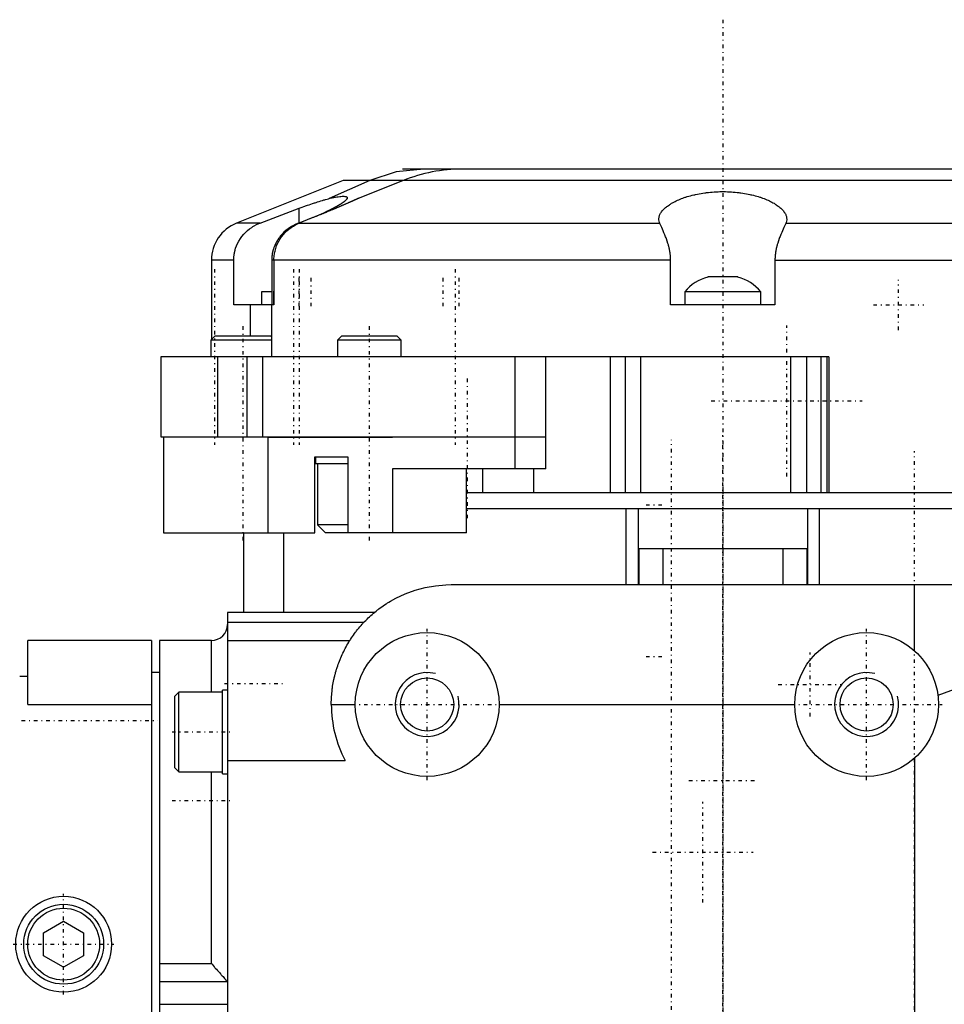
# Model space of a CAD drawing. Extents: x -526 to 218, y -128 to 128.
# Tile 6 of 9: x -176 to -60, y 4 to 128. Entities that reach past the tile are written whole.
import ezdxf

# ---------------------------------------------------------------- set-up
doc = ezdxf.new("R2010")
doc.units = 0
doc.linetypes.add('CENTER', pattern=[1.5, 0.45, -0.5, 0.05, -0.5])
for name, color, linetype in [('AM_0', 7, 'CONTINUOUS'), ('AM_10', 7, 'CONTINUOUS'), ('AM_7', 7, 'CENTER')]:
    doc.layers.add(name, color=color, linetype=linetype)

msp = doc.modelspace()

# ---------------------------------------------------------------- linework, layer by layer
at = {"layer": 'AM_0', "color": 7, "linetype": 'CONTINUOUS'}
for p, q in [((-47.9, 109), (-128.1, 109)), ((-135.52, 107.57), (-148.86, 102.24)), ((-132.17, 107.57), (-137.25, 105.34)), ((-42.48, 107.57), (-135.52, 107.57)), ((-128.02, 107.57), (-133.5, 105.38)), ((-137.25, 105.32), (-137.25, 105.34)), ((-145.91, 102.24), (-141, 104.1)), ((-141, 102.26), (-141, 104.1)), ((-140.21, 102.56), (-141.06, 102.24)), ((-139.5, 102.85), (-141.02, 102.24)), ((-145.91, 102.24), (-148.86, 102.24)), ((-141.02, 102.24), (-95.9, 102.24)), ((-80.1, 102.24), (-34.98, 102.24)), ((-152, 97.6), (-152, 87.69)), ((-149.21, 97.6), (-152, 97.6)), ((-149.21, 92), (-149.21, 97.6)), ((-94.53, 97.6), (-144.46, 97.6)), ((-144.46, 97.6), (-144.46, 92)), ((-144.18, 97.6), (-144.18, 92)), ((-94.53, 92), (-94.53, 97.6)), ((-81.47, 97.6), (-81.47, 92)), ((-81.47, 97.6), (-31.82, 97.6)), ((-86.12, 95.5), (-89.88, 95.5)), ((-145.75, 93.65), (-145.75, 92)), ((-144.46, 93.65), (-145.75, 93.65)), ((-144.25, 93.65), (-144.25, 92)), ((-144.19, 93.65), (-144.25, 93.65)), ((-92.75, 93.65), (-92.75, 92)), ((-83.25, 93.65), (-92.75, 93.65)), ((-83.25, 92), (-83.25, 93.65)), ((-144.18, 92), (-149.21, 92)), ((-147.15, 92), (-147.15, 88.1)), ((-144.5, 92), (-144.5, 85.5)), ((-81.47, 92), (-94.53, 92)), ((-151.59, 88.1), (-152.09, 87.6)), ((-152.09, 87.6), (-152.09, 85.5)), ((-144.5, 87.6), (-152.09, 87.6)), ((-144.59, 88.1), (-151.59, 88.1)), ((-144.5, 88.01), (-144.59, 88.1)), ((-135.74, 88.1), (-136.24, 87.6)), ((-136.24, 87.6), (-136.24, 85.5)), ((-128.24, 87.6), (-136.24, 87.6)), ((-128.74, 88.1), (-135.74, 88.1)), ((-128.24, 87.6), (-128.74, 88.1)), ((-128.24, 85.5), (-128.24, 87.6)), ((-158.32, 85.5), (-158.32, 75.5)), ((-74.73, 85.5), (-158.32, 85.5)), ((-151.21, 75.5), (-151.21, 85.5)), ((-147.57, 85.5), (-147.57, 75.5)), ((-145.58, 75.5), (-145.58, 85.5)), ((-113.99, 75.5), (-113.99, 85.5)), ((-110.16, 75.5), (-110.16, 85.5)), ((-102.06, 68.5), (-102.06, 85.5)), ((-100.17, 68.5), (-100.17, 85.5)), ((-98.25, 68.5), (-98.25, 85.5)), ((-79.47, 68.5), (-79.47, 85.5)), ((-77.49, 68.5), (-77.49, 85.5)), ((-75.7, 68.5), (-75.7, 85.5)), ((-74.92, 68.5), (-74.92, 85.5)), ((-74.73, 85.5), (-74.73, 68.5)), ((-158.32, 75.5), (-110.16, 75.5)), ((-157.99, 75.5), (-157.99, 63.5)), ((-144.95, 75.4), (-144.95, 63.5)), ((-129.32, 75.4), (-144.95, 75.4)), ((-143.5, 75.5), (-143.5, 75.4)), ((-136.24, 75.5), (-136.24, 75.4)), ((-129.32, 75.4), (-129.32, 75.5)), ((-113.97, 71.5), (-113.97, 75.5)), ((-110.16, 71.5), (-110.16, 75.5)), ((-110.16, 71.5), (-110.16, 75.5)), ((-139.06, 63.5), (-139.06, 73)), ((-139.06, 73), (-134.93, 73)), ((-138.99, 73), (-138.99, 72.1)), ((-134.93, 73), (-134.93, 63.5)), ((-134.93, 72.1), (-138.99, 72.1)), ((-138.74, 72.1), (-138.74, 64.5)), ((-129.32, 71.5), (-129.32, 63.5)), ((-110.16, 71.5), (-129.32, 71.5)), ((-120.07, 63.5), (-120.07, 71.5)), ((-118.05, 68.5), (-118.05, 71.5)), ((-111.71, 71.5), (-111.71, 68.5)), ((-31.5, 68.5), (-120.07, 68.5)), ((-36, 66.5), (-120.07, 66.5)), ((-100.08, 57), (-100.08, 66.5)), ((-98.61, 66.5), (-98.61, 57)), ((-77.39, 66.5), (-77.39, 57)), ((-75.92, 66.5), (-75.92, 57)), ((-138.74, 64.5), (-137.74, 63.5)), ((-134.93, 64.5), (-138.74, 64.5)), ((-157.99, 63.5), (-139.06, 63.5)), ((-148, 63.5), (-148, 53.5)), ((-143, 63.5), (-143, 53.5)), ((-120.07, 63.5), (-137.74, 63.5)), ((-98.5, 61.5), (-98.5, 57)), ((-77.5, 61.5), (-98.5, 61.5)), ((-95.5, 61.5), (-95.5, 57)), ((-80.5, 61.5), (-80.5, 57)), ((-77.5, 61.5), (-77.5, 57)), ((-122, 57), (-8, 57)), ((-64, 48.71), (-64, 57)), ((-131.63, 53.5), (-150, 53.5)), ((-150, 53.5), (-150, -53.5)), ((-150, 52.32), (-132.89, 52.32)), ((-175, 42), (-175, 50)), ((-159.5, 50), (-175, 50)), ((-159.5, 50), (-159.5, -50)), ((-152, 50), (-158.5, 50)), ((-158.5, 50), (-158.5, -50)), ((-152, 43.56), (-152, 50)), ((-150, 50), (-134.69, 50)), ((-48.79, 47.71), (-61.07, 43.11)), ((-158.5, 46), (-159.5, 46)), ((-175, 45.5), (-176, 45.5)), ((-156.1, 43.56), (-156.6, 43.06)), ((-150.6, 43.56), (-156.1, 43.56)), ((-156.1, 33.56), (-156.1, 43.56)), ((-150, 43.81), (-150.6, 43.81)), ((-150.6, 33.31), (-150.6, 43.81)), ((-175, 42), (-159.5, 42)), ((-156.6, 34.06), (-156.6, 43.06)), ((-137, 42), (-134, 42)), ((-116, 42), (-79, 42)), ((-150, 35), (-135.27, 35)), ((-64, 35.29), (-64, -1.71)), ((-156.6, 34.06), (-156.1, 33.56)), ((-156.1, 33.56), (-150.6, 33.56)), ((-152, 9.58), (-152, 33.56)), ((-150.6, 33.31), (-150, 33.31)), ((-173, 13.44), (-170.5, 14.89)), ((-170.5, 14.89), (-168, 13.44)), ((-173, 10.56), (-173, 13.44)), ((-168, 13.44), (-168, 10.56)), ((-170.5, 9.11), (-173, 10.56)), ((-168, 10.56), (-170.5, 9.11)), ((-158.5, 9.58), (-152, 9.58)), ((-158.5, 7.33), (-150.06, 7.33)), ((-158.5, 4.5), (-150, 4.5))]:
    msp.add_line(p, q, dxfattribs=at)
msp.add_lwpolyline([(-125.42, 109), (-128.86, 108.64), (-132.17, 107.57)], dxfattribs=at)
for points in [[(-96, 102.74, 0), (-96, 102.78, 0), (-95.99, 102.87, 0), (-95.98, 102.96, 0), (-95.97, 103.01, 0), (-95.96, 103.05, 0), (-95.94, 103.14, 0), (-95.91, 103.23, 0), (-95.87, 103.31, 0), (-95.83, 103.4, 0), (-95.78, 103.49, 0), (-95.75, 103.53, 0), (-95.72, 103.58, 0), (-95.66, 103.67, 0), (-95.59, 103.76, 0), (-95.52, 103.85, 0), (-95.44, 103.94, 0), (-95.35, 104.03, 0), (-95.3, 104.07, 0), (-95.26, 104.11, 0), (-95.15, 104.2, 0), (-95.05, 104.29, 0), (-94.99, 104.33, 0), (-94.93, 104.38, 0), (-94.81, 104.46, 0), (-94.69, 104.55, 0), (-94.62, 104.59, 0), (-94.56, 104.63, 0), (-94.42, 104.72, 0), (-94.28, 104.8, 0), (-94.13, 104.88, 0), (-93.98, 104.95, 0), (-93.83, 105.03, 0), (-93.75, 105.07, 0), (-93.67, 105.1, 0), (-93.5, 105.17, 0), (-93.34, 105.24, 0), (-93.17, 105.31, 0), (-92.99, 105.37, 0), (-92.82, 105.44, 0), (-92.72, 105.47, 0), (-92.63, 105.5, 0), (-92.44, 105.56, 0), (-92.24, 105.62, 0), (-92.04, 105.67, 0), (-91.83, 105.73, 0), (-91.62, 105.78, 0), (-91.51, 105.8, 0), (-91.4, 105.83, 0), (-91.18, 105.87, 0), (-90.95, 105.92, 0), (-90.72, 105.96, 0), (-90.49, 105.99, 0), (-90.26, 106.03, 0), (-90.14, 106.04, 0), (-90.02, 106.06, 0), (-89.78, 106.09, 0), (-89.54, 106.11, 0), (-89.31, 106.13, 0), (-89.07, 106.15, 0), (-88.83, 106.16, 0), (-88.71, 106.17, 0), (-88.59, 106.17, 0), (-88.35, 106.18, 0), (-88.12, 106.18, 0), (-88, 106.18, 0), (-87.88, 106.18, 0), (-87.65, 106.18, 0), (-87.41, 106.17, 0), (-87.29, 106.17, 0), (-87.17, 106.16, 0), (-86.93, 106.15, 0), (-86.69, 106.13, 0), (-86.46, 106.11, 0), (-86.22, 106.09, 0), (-85.98, 106.06, 0), (-85.86, 106.04, 0), (-85.74, 106.03, 0), (-85.51, 105.99, 0), (-85.28, 105.96, 0), (-85.05, 105.92, 0), (-84.82, 105.87, 0), (-84.6, 105.83, 0), (-84.49, 105.8, 0), (-84.38, 105.78, 0), (-84.17, 105.73, 0), (-83.96, 105.67, 0), (-83.76, 105.62, 0), (-83.56, 105.56, 0), (-83.37, 105.5, 0), (-83.28, 105.47, 0), (-83.18, 105.44, 0), (-83.01, 105.37, 0), (-82.83, 105.31, 0), (-82.66, 105.24, 0), (-82.5, 105.17, 0), (-82.33, 105.1, 0), (-82.25, 105.07, 0), (-82.17, 105.03, 0), (-82.02, 104.95, 0), (-81.87, 104.88, 0), (-81.72, 104.8, 0), (-81.58, 104.72, 0), (-81.44, 104.63, 0), (-81.38, 104.59, 0), (-81.31, 104.55, 0), (-81.19, 104.46, 0), (-81.07, 104.38, 0), (-81.01, 104.33, 0), (-80.95, 104.29, 0), (-80.85, 104.2, 0), (-80.74, 104.11, 0), (-80.7, 104.07, 0), (-80.65, 104.03, 0), (-80.56, 103.94, 0), (-80.48, 103.85, 0), (-80.41, 103.76, 0), (-80.34, 103.67, 0), (-80.28, 103.58, 0), (-80.25, 103.53, 0), (-80.22, 103.49, 0), (-80.17, 103.4, 0), (-80.13, 103.31, 0), (-80.09, 103.23, 0), (-80.06, 103.14, 0), (-80.04, 103.05, 0), (-80.03, 103.01, 0), (-80.02, 102.96, 0), (-80.01, 102.87, 0), (-80, 102.78, 0), (-80, 102.74, 0)], [(-141, 104.1, 0), (-140.89, 104.14, 0), (-140.66, 104.23, 0), (-140.44, 104.31, 0), (-140.33, 104.35, 0), (-140.21, 104.39, 0), (-139.99, 104.47, 0), (-139.77, 104.55, 0), (-139.55, 104.62, 0), (-139.34, 104.7, 0), (-139.12, 104.77, 0), (-139.02, 104.8, 0), (-138.91, 104.83, 0), (-138.71, 104.9, 0), (-138.51, 104.96, 0), (-138.31, 105.02, 0), (-138.12, 105.08, 0), (-137.92, 105.14, 0), (-137.82, 105.17, 0), (-137.73, 105.19, 0), (-137.53, 105.24, 0), (-137.35, 105.29, 0), (-137.25, 105.32, 0)], [(-135, 105.4, 0), (-135, 105.4, 0), (-135, 105.38, 0), (-135, 105.37, 0), (-135, 105.36, 0), (-135.01, 105.36, 0), (-135.01, 105.34, 0), (-135.02, 105.33, 0), (-135.02, 105.31, 0), (-135.03, 105.3, 0), (-135.04, 105.28, 0), (-135.04, 105.28, 0), (-135.05, 105.27, 0), (-135.06, 105.25, 0), (-135.07, 105.24, 0), (-135.08, 105.22, 0), (-135.09, 105.2, 0), (-135.11, 105.18, 0), (-135.12, 105.18, 0), (-135.12, 105.17, 0), (-135.14, 105.15, 0), (-135.16, 105.13, 0), (-135.17, 105.12, 0), (-135.17, 105.11, 0), (-135.19, 105.1, 0), (-135.21, 105.08, 0), (-135.22, 105.07, 0), (-135.23, 105.06, 0), (-135.25, 105.04, 0), (-135.28, 105.02, 0), (-135.3, 105, 0), (-135.32, 104.98, 0), (-135.35, 104.96, 0), (-135.36, 104.95, 0), (-135.37, 104.94, 0), (-135.4, 104.92, 0), (-135.43, 104.9, 0), (-135.45, 104.88, 0), (-135.48, 104.86, 0), (-135.51, 104.84, 0), (-135.53, 104.83, 0), (-135.54, 104.81, 0), (-135.57, 104.79, 0), (-135.61, 104.77, 0), (-135.64, 104.75, 0), (-135.67, 104.73, 0), (-135.71, 104.7, 0), (-135.72, 104.69, 0), (-135.74, 104.68, 0), (-135.78, 104.66, 0), (-135.82, 104.63, 0), (-135.85, 104.61, 0), (-135.89, 104.58, 0), (-135.93, 104.56, 0), (-135.95, 104.55, 0), (-135.97, 104.53, 0), (-136.02, 104.51, 0), (-136.06, 104.48, 0), (-136.1, 104.46, 0), (-136.15, 104.43, 0), (-136.19, 104.41, 0), (-136.21, 104.39, 0), (-136.24, 104.38, 0), (-136.28, 104.35, 0), (-136.33, 104.33, 0), (-136.36, 104.31, 0), (-136.38, 104.3, 0), (-136.43, 104.27, 0), (-136.48, 104.25, 0), (-136.5, 104.23, 0), (-136.53, 104.22, 0), (-136.58, 104.19, 0), (-136.63, 104.17, 0), (-136.68, 104.14, 0), (-136.74, 104.11, 0), (-136.79, 104.08, 0), (-136.82, 104.07, 0), (-136.84, 104.05, 0), (-136.9, 104.03, 0), (-136.95, 104, 0), (-137.01, 103.97, 0), (-137.07, 103.94, 0), (-137.12, 103.91, 0), (-137.15, 103.9, 0), (-137.18, 103.88, 0), (-137.24, 103.85, 0), (-137.3, 103.83, 0), (-137.51, 103.72, 0), (-137.88, 103.55, 0), (-138.27, 103.37, 0), (-138.46, 103.29, 0), (-138.66, 103.2, 0), (-139.05, 103.03, 0), (-139.47, 102.86, 0), (-139.68, 102.77, 0)], [(-133.5, 105.38, 0), (-133.5, 105.38, 0), (-133.5, 105.38, 0), (-133.5, 105.38, 0), (-133.51, 105.38, 0), (-133.51, 105.38, 0), (-133.51, 105.38, 0), (-133.52, 105.37, 0), (-133.53, 105.37, 0), (-133.54, 105.37, 0), (-133.55, 105.36, 0), (-133.55, 105.36, 0), (-133.56, 105.36, 0), (-133.57, 105.35, 0), (-133.59, 105.34, 0), (-133.6, 105.34, 0), (-133.62, 105.33, 0), (-133.64, 105.32, 0), (-133.65, 105.31, 0), (-133.66, 105.31, 0), (-133.68, 105.3, 0), (-133.71, 105.29, 0), (-133.72, 105.28, 0), (-133.73, 105.28, 0), (-133.76, 105.27, 0), (-133.78, 105.25, 0), (-133.8, 105.25, 0), (-133.81, 105.24, 0), (-133.84, 105.23, 0), (-133.87, 105.21, 0), (-133.91, 105.2, 0), (-133.94, 105.18, 0), (-133.97, 105.17, 0), (-133.99, 105.16, 0), (-134.01, 105.15, 0), (-134.05, 105.14, 0), (-134.09, 105.12, 0), (-134.13, 105.1, 0), (-134.17, 105.08, 0), (-134.21, 105.06, 0), (-134.23, 105.05, 0), (-134.25, 105.04, 0), (-134.3, 105.03, 0), (-134.34, 105.01, 0), (-134.39, 104.98, 0), (-134.44, 104.96, 0), (-134.48, 104.94, 0), (-134.51, 104.93, 0), (-134.53, 104.92, 0), (-134.58, 104.9, 0), (-134.63, 104.88, 0), (-134.69, 104.85, 0), (-134.74, 104.83, 0), (-134.79, 104.81, 0), (-134.82, 104.8, 0), (-134.84, 104.78, 0), (-134.9, 104.76, 0), (-134.95, 104.74, 0), (-135.01, 104.71, 0), (-135.06, 104.69, 0), (-135.12, 104.66, 0), (-135.15, 104.65, 0), (-135.18, 104.64, 0), (-135.24, 104.61, 0), (-135.3, 104.59, 0), (-135.33, 104.57, 0), (-135.36, 104.56, 0), (-135.42, 104.53, 0), (-135.49, 104.5, 0), (-135.52, 104.49, 0), (-135.55, 104.48, 0), (-135.62, 104.45, 0), (-135.68, 104.42, 0), (-135.75, 104.39, 0), (-135.82, 104.36, 0), (-135.89, 104.33, 0), (-135.92, 104.32, 0), (-135.96, 104.3, 0), (-136.03, 104.27, 0), (-136.1, 104.24, 0), (-136.17, 104.21, 0), (-136.25, 104.18, 0), (-136.32, 104.15, 0), (-136.36, 104.13, 0), (-136.4, 104.12, 0), (-136.47, 104.08, 0), (-136.55, 104.05, 0), (-136.62, 104.02, 0), (-136.7, 103.99, 0), (-136.78, 103.96, 0), (-136.82, 103.94, 0), (-136.86, 103.92, 0), (-136.94, 103.89, 0), (-137.01, 103.86, 0), (-137.09, 103.82, 0), (-137.17, 103.79, 0), (-137.25, 103.76, 0), (-137.29, 103.74, 0), (-137.33, 103.72, 0), (-137.42, 103.69, 0), (-137.5, 103.66, 0), (-137.58, 103.62, 0), (-137.66, 103.59, 0), (-137.74, 103.56, 0), (-137.78, 103.54, 0), (-137.82, 103.52, 0), (-137.9, 103.49, 0), (-137.99, 103.45, 0), (-138.03, 103.44, 0), (-138.07, 103.42, 0), (-138.15, 103.39, 0), (-138.23, 103.35, 0), (-138.27, 103.34, 0), (-138.31, 103.32, 0), (-138.4, 103.29, 0), (-138.48, 103.26, 0), (-138.56, 103.22, 0), (-138.64, 103.19, 0), (-138.72, 103.16, 0), (-138.76, 103.14, 0), (-138.8, 103.12, 0), (-138.88, 103.09, 0), (-138.96, 103.06, 0), (-139.05, 103.03, 0), (-139.13, 102.99, 0), (-139.21, 102.96, 0), (-139.25, 102.94, 0), (-139.29, 102.93, 0), (-139.38, 102.89, 0), (-139.46, 102.86, 0), (-139.5, 102.85, 0)], [(-137.25, 105.34, 0), (-137.14, 105.36, 0), (-136.91, 105.41, 0), (-136.7, 105.46, 0), (-136.59, 105.48, 0), (-136.49, 105.49, 0), (-136.3, 105.53, 0), (-136.12, 105.55, 0), (-135.95, 105.57, 0), (-135.8, 105.59, 0), (-135.65, 105.6, 0), (-135.59, 105.6, 0), (-135.53, 105.6, 0), (-135.42, 105.6, 0), (-135.32, 105.59, 0), (-135.23, 105.58, 0), (-135.15, 105.56, 0), (-135.09, 105.53, 0), (-135.07, 105.52, 0), (-135.05, 105.5, 0), (-135.02, 105.47, 0), (-135, 105.43, 0), (-135, 105.4, 0)], [(-95.9, 102.24, 0), (-95.93, 102.32, 0), (-95.97, 102.49, 0), (-96, 102.65, 0), (-96, 102.74, 0)], [(-80, 102.74, 0), (-80, 102.65, 0), (-80.03, 102.49, 0), (-80.07, 102.32, 0), (-80.1, 102.24, 0)], [(-149.21, 97.6, 0), (-149.2, 97.76, 0), (-149.19, 97.95, 0), (-149.19, 98.01, 0), (-149.18, 98.07, 0), (-149.18, 98.09, 0), (-149.18, 98.12, 0), (-149.17, 98.18, 0), (-149.16, 98.24, 0), (-149.16, 98.29, 0), (-149.15, 98.35, 0), (-149.14, 98.41, 0), (-149.13, 98.43, 0), (-149.13, 98.46, 0), (-149.12, 98.52, 0), (-149.11, 98.58, 0), (-149.1, 98.6, 0), (-149.09, 98.63, 0), (-149.08, 98.69, 0), (-149.07, 98.74, 0), (-149.06, 98.77, 0), (-149.05, 98.8, 0), (-149.04, 98.86, 0), (-149.02, 98.91, 0), (-148.97, 99.1, 0), (-148.85, 99.41, 0), (-148.72, 99.71, 0), (-148.56, 100, 0), (-148.38, 100.3, 0), (-148.28, 100.44, 0), (-148.18, 100.58, 0), (-147.96, 100.84, 0), (-147.74, 101.08, 0), (-147.5, 101.3, 0), (-147.24, 101.51, 0), (-146.96, 101.71, 0), (-146.81, 101.8, 0), (-146.66, 101.89, 0), (-146.36, 102.05, 0), (-146.06, 102.18, 0), (-145.91, 102.24, 0)], [(-141.06, 102.24, 0), (-141.21, 102.18, 0), (-141.51, 102.05, 0), (-141.82, 101.9, 0), (-141.97, 101.81, 0), (-142.12, 101.72, 0), (-142.41, 101.52, 0), (-142.68, 101.31, 0), (-142.92, 101.09, 0), (-143.15, 100.85, 0), (-143.38, 100.59, 0), (-143.49, 100.46, 0), (-143.5, 100.43, 0), (-143.54, 100.39, 0), (-143.57, 100.34, 0), (-143.59, 100.32, 0), (-143.61, 100.29, 0), (-143.64, 100.24, 0), (-143.67, 100.19, 0), (-143.7, 100.15, 0), (-143.73, 100.1, 0), (-143.76, 100.05, 0), (-143.78, 100.02, 0), (-143.79, 100, 0), (-143.82, 99.95, 0), (-143.85, 99.9, 0), (-143.95, 99.72, 0), (-144.08, 99.43, 0), (-144.16, 99.25, 0), (-144.18, 99.2, 0), (-144.19, 99.14, 0), (-144.2, 99.12, 0), (-144.21, 99.09, 0), (-144.23, 99.03, 0), (-144.25, 98.98, 0), (-144.26, 98.92, 0), (-144.28, 98.87, 0), (-144.3, 98.81, 0), (-144.3, 98.79, 0), (-144.31, 98.76, 0), (-144.33, 98.7, 0), (-144.34, 98.64, 0), (-144.35, 98.62, 0), (-144.35, 98.59, 0), (-144.36, 98.53, 0), (-144.38, 98.47, 0), (-144.38, 98.44, 0), (-144.39, 98.42, 0), (-144.4, 98.36, 0), (-144.4, 98.3, 0), (-144.41, 98.24, 0), (-144.42, 98.19, 0), (-144.43, 98.13, 0), (-144.43, 98.1, 0), (-144.43, 98.07, 0), (-144.44, 98.02, 0), (-144.44, 97.96, 0), (-144.45, 97.9, 0), (-144.45, 97.85, 0), (-144.45, 97.79, 0), (-144.46, 97.76, 0), (-144.46, 97.74, 0), (-144.46, 97.68, 0), (-144.46, 97.63, 0), (-144.46, 97.6, 0)], [(-144.18, 97.6, 0), (-144.18, 97.76, 0), (-144.16, 98.09, 0), (-144.11, 98.42, 0), (-144.08, 98.59, 0), (-144.04, 98.75, 0), (-143.96, 99.08, 0), (-143.85, 99.39, 0), (-143.72, 99.68, 0), (-143.58, 99.98, 0), (-143.4, 100.27, 0), (-143.31, 100.41, 0), (-143.21, 100.55, 0), (-143, 100.81, 0), (-142.79, 101.06, 0), (-142.56, 101.28, 0), (-142.31, 101.49, 0), (-142.04, 101.7, 0), (-141.9, 101.79, 0), (-141.75, 101.88, 0), (-141.46, 102.04, 0), (-141.16, 102.18, 0), (-141.02, 102.24, 0)], [(-94.53, 97.6, 0), (-94.53, 97.63, 0), (-94.53, 97.68, 0), (-94.53, 97.74, 0), (-94.53, 97.77, 0), (-94.53, 97.8, 0), (-94.54, 97.85, 0), (-94.54, 97.91, 0), (-94.54, 97.97, 0), (-94.54, 98.02, 0), (-94.55, 98.08, 0), (-94.55, 98.1, 0), (-94.55, 98.13, 0), (-94.56, 98.19, 0), (-94.56, 98.24, 0), (-94.57, 98.3, 0), (-94.57, 98.35, 0), (-94.58, 98.41, 0), (-94.58, 98.44, 0), (-94.59, 98.46, 0), (-94.6, 98.52, 0), (-94.6, 98.57, 0), (-94.61, 98.6, 0), (-94.61, 98.63, 0), (-94.62, 98.68, 0), (-94.63, 98.74, 0), (-94.63, 98.76, 0), (-94.64, 98.79, 0), (-94.65, 98.84, 0), (-94.66, 98.9, 0), (-94.67, 98.95, 0), (-94.68, 99, 0), (-94.69, 99.06, 0), (-94.7, 99.08, 0), (-94.7, 99.11, 0), (-94.72, 99.16, 0), (-94.73, 99.21, 0), (-94.74, 99.26, 0), (-94.75, 99.31, 0), (-94.77, 99.36, 0), (-94.77, 99.39, 0), (-94.78, 99.42, 0), (-94.79, 99.47, 0), (-94.81, 99.52, 0), (-94.86, 99.69, 0), (-94.95, 99.98, 0), (-95.05, 100.26, 0), (-95.1, 100.39, 0), (-95.15, 100.53, 0), (-95.25, 100.78, 0), (-95.36, 101.03, 0), (-95.46, 101.26, 0), (-95.55, 101.48, 0), (-95.65, 101.68, 0), (-95.69, 101.77, 0), (-95.73, 101.86, 0), (-95.81, 102.03, 0), (-95.85, 102.12, 0), (-95.86, 102.14, 0), (-95.87, 102.17, 0), (-95.87, 102.18, 0), (-95.88, 102.19, 0), (-95.89, 102.21, 0), (-95.89, 102.23, 0), (-95.9, 102.24, 0)], [(-80.1, 102.24, 0), (-80.11, 102.23, 0), (-80.11, 102.21, 0), (-80.12, 102.19, 0), (-80.13, 102.18, 0), (-80.13, 102.17, 0), (-80.14, 102.14, 0), (-80.15, 102.12, 0), (-80.19, 102.04, 0), (-80.26, 101.87, 0), (-80.3, 101.79, 0), (-80.35, 101.7, 0), (-80.43, 101.5, 0), (-80.53, 101.29, 0), (-80.63, 101.06, 0), (-80.73, 100.82, 0), (-80.83, 100.57, 0), (-80.89, 100.44, 0), (-80.94, 100.3, 0), (-81.04, 100.02, 0), (-81.13, 99.73, 0), (-81.18, 99.56, 0), (-81.2, 99.5, 0), (-81.21, 99.45, 0), (-81.22, 99.43, 0), (-81.22, 99.4, 0), (-81.24, 99.35, 0), (-81.25, 99.3, 0), (-81.26, 99.24, 0), (-81.28, 99.19, 0), (-81.29, 99.14, 0), (-81.3, 99.11, 0), (-81.3, 99.09, 0), (-81.31, 99.03, 0), (-81.32, 98.98, 0), (-81.34, 98.92, 0), (-81.35, 98.87, 0), (-81.36, 98.81, 0), (-81.36, 98.79, 0), (-81.37, 98.76, 0), (-81.38, 98.7, 0), (-81.39, 98.65, 0), (-81.39, 98.62, 0), (-81.39, 98.59, 0), (-81.4, 98.54, 0), (-81.41, 98.48, 0), (-81.41, 98.45, 0), (-81.42, 98.43, 0), (-81.42, 98.37, 0), (-81.43, 98.31, 0), (-81.44, 98.26, 0), (-81.44, 98.2, 0), (-81.45, 98.15, 0), (-81.45, 98.12, 0), (-81.45, 98.09, 0), (-81.46, 98.03, 0), (-81.46, 97.97, 0), (-81.46, 97.92, 0), (-81.46, 97.86, 0), (-81.47, 97.8, 0), (-81.47, 97.77, 0), (-81.47, 97.74, 0), (-81.47, 97.69, 0), (-81.47, 97.63, 0), (-81.47, 97.6, 0)], [(-137, 42, 0), (-137, 42.11, 0), (-137, 42.33, 0), (-136.99, 42.55, 0), (-136.99, 42.65, 0), (-136.98, 42.76, 0), (-136.97, 42.98, 0), (-136.95, 43.2, 0), (-136.93, 43.42, 0), (-136.91, 43.63, 0), (-136.89, 43.85, 0), (-136.87, 43.96, 0), (-136.86, 44.07, 0), (-136.83, 44.28, 0), (-136.79, 44.5, 0), (-136.75, 44.71, 0), (-136.71, 44.93, 0), (-136.67, 45.14, 0), (-136.64, 45.25, 0), (-136.62, 45.35, 0), (-136.57, 45.57, 0), (-136.52, 45.78, 0), (-136.49, 45.88, 0), (-136.46, 45.99, 0), (-136.4, 46.2, 0), (-136.34, 46.41, 0), (-136.31, 46.51, 0), (-136.27, 46.61, 0), (-136.2, 46.82, 0), (-136.13, 47.03, 0), (-136.06, 47.23, 0), (-135.98, 47.44, 0), (-135.9, 47.64, 0), (-135.86, 47.74, 0), (-135.82, 47.84, 0), (-135.73, 48.04, 0), (-135.64, 48.24, 0), (-135.55, 48.44, 0), (-135.45, 48.63, 0), (-135.36, 48.83, 0), (-135.31, 48.93, 0), (-135.25, 49.02, 0), (-135.15, 49.21, 0), (-135.04, 49.41, 0), (-134.94, 49.59, 0), (-134.82, 49.78, 0), (-134.71, 49.97, 0), (-134.65, 50.06, 0), (-134.59, 50.15, 0), (-134.47, 50.33, 0), (-134.35, 50.51, 0), (-134.22, 50.69, 0), (-134.1, 50.87, 0), (-133.97, 51.04, 0), (-133.9, 51.13, 0), (-133.83, 51.22, 0), (-133.7, 51.39, 0), (-133.56, 51.56, 0), (-133.42, 51.73, 0), (-133.28, 51.89, 0), (-133.13, 52.05, 0), (-133.06, 52.13, 0), (-132.99, 52.21, 0), (-132.84, 52.37, 0), (-132.68, 52.53, 0), (-132.61, 52.61, 0), (-132.53, 52.68, 0), (-132.37, 52.84, 0), (-132.21, 52.99, 0), (-132.13, 53.06, 0), (-132.05, 53.13, 0), (-131.89, 53.28, 0), (-131.73, 53.42, 0), (-131.56, 53.56, 0), (-131.39, 53.7, 0), (-131.22, 53.83, 0), (-131.13, 53.9, 0), (-131.04, 53.97, 0), (-130.87, 54.1, 0), (-130.69, 54.22, 0), (-130.51, 54.35, 0), (-130.33, 54.47, 0), (-130.15, 54.59, 0), (-130.06, 54.65, 0), (-129.97, 54.71, 0), (-129.78, 54.82, 0), (-129.59, 54.94, 0), (-128.93, 55.31, 0), (-127.74, 55.86, 0), (-126.51, 56.31, 0), (-125.88, 56.49, 0), (-125.25, 56.64, 0), (-123.96, 56.87, 0), (-122.65, 56.99, 0), (-122, 57, 0)], [(-152, 9.58, 0), (-151.93, 9.49, 0), (-151.79, 9.33, 0), (-151.65, 9.18, 0), (-151.59, 9.1, 0), (-151.52, 9.02, 0), (-151.38, 8.87, 0), (-151.25, 8.72, 0), (-151.13, 8.58, 0), (-151, 8.44, 0), (-150.88, 8.31, 0), (-150.83, 8.25, 0), (-150.77, 8.18, 0), (-150.66, 8.06, 0), (-150.55, 7.94, 0), (-150.45, 7.82, 0), (-150.36, 7.72, 0), (-150.31, 7.66, 0), (-150.3, 7.64, 0), (-150.28, 7.62, 0), (-150.28, 7.61, 0), (-150.27, 7.61, 0), (-150.26, 7.59, 0), (-150.24, 7.57, 0), (-150.24, 7.57, 0), (-150.23, 7.56, 0), (-150.22, 7.54, 0), (-150.2, 7.53, 0), (-150.2, 7.52, 0), (-150.19, 7.51, 0), (-150.18, 7.5, 0), (-150.17, 7.48, 0), (-150.16, 7.47, 0), (-150.15, 7.46, 0), (-150.14, 7.44, 0), (-150.13, 7.44, 0), (-150.13, 7.43, 0), (-150.12, 7.42, 0), (-150.11, 7.4, 0), (-150.1, 7.39, 0), (-150.09, 7.38, 0), (-150.08, 7.37, 0), (-150.08, 7.36, 0), (-150.07, 7.35, 0), (-150.07, 7.34, 0), (-150.06, 7.33, 0), (-150.06, 7.33, 0)], [(-150.06, 7.33, 0), (-150.05, 7.32, 0), (-150.05, 7.31, 0), (-150.04, 7.3, 0), (-150.04, 7.29, 0), (-150.04, 7.29, 0), (-150.03, 7.28, 0), (-150.03, 7.26, 0), (-150.02, 7.25, 0), (-150.02, 7.24, 0), (-150.01, 7.23, 0), (-150.01, 7.22, 0), (-150.01, 7.21, 0), (-150.01, 7.2, 0), (-150.01, 7.19, 0), (-150, 7.17, 0), (-150, 7.16, 0), (-150, 7.14, 0), (-150, 7.14, 0), (-150, 7.13, 0), (-150, 7.11, 0), (-150, 7.1, 0), (-150, 7.09, 0)]]:
    msp.add_polyline3d(points, dxfattribs=at)
for centre, radius in [((-125, 42), 9), ((-70, 42), 9), ((-125, 42), 3.32), ((-70, 42), 3.32), ((-170.5, 12), 6), ((-170.5, 12), 5), ((-170.5, 12), 4.5)]:
    msp.add_circle(centre, radius, dxfattribs=at)
for centre, radius, start, end in [((-120.6, 89), 20, 90, 111.7847), ((-147, 97.6), 5, 111.7847, 180), ((-88.34, 89.96), 5.75, 105.5661, 140.1405), ((-87.66, 89.96), 5.75, 39.8595, 74.4339), ((-139.84, 89.96), 5.75, 139.072, 140.1405), ((-152, 52), 2, 270, 0), ((-122, 42), 15, 180, 207.8181)]:
    msp.add_arc(centre, radius, start, end, dxfattribs=at)
at = {"layer": 'AM_10', "color": 7, "linetype": 'CONTINUOUS'}
for centre in [(-125, 42), (-70, 42)]:
    msp.add_arc(centre, 4, 75, 15, dxfattribs=at)
at = {"layer": 'AM_7', "color": 4, "linetype": 'CENTER'}
for p, q in [((-88, 127.7), (-88, -127.7)), ((-151.6, 96.5), (-151.6, 74.5)), ((-141.72, 96.5), (-141.72, 74.5)), ((-141.03, 96.5), (-141.03, 74.5)), ((-121.51, 96.5), (-121.51, 74.5)), ((-141, 91.83), (-141, 95.68)), ((-139.5, 91.83), (-139.5, 95.68)), ((-123, 91.83), (-123, 95.68)), ((-121, 91.83), (-121, 95.68)), ((-66, 88.85), (-66, 95.15)), ((-69.15, 92), (-62.85, 92)), ((-148.09, 89.33), (-148.09, 62.27)), ((-132.24, 89.33), (-132.24, 62.27)), ((-80, 70.55), (-80, 89.45)), ((-120, 82.8), (-120, 65.2)), ((-89.45, 80), (-70.55, 80)), ((-88, -71.7), (-88, 75.7)), ((-94.4, -70.62), (-94.4, 75.13)), ((-64, -73.7), (-64, 73.7)), ((-88, 69.18), (-88, -70)), ((-97.61, 67), (-95.19, 67)), ((-125, 32.55), (-125, 51.45)), ((-70, 32.55), (-70, 51.45)), ((-77.08, 40.51), (-77.08, 48.49)), ((-97.61, 48), (-95.19, 48)), ((-150.35, 44.62), (-142.65, 44.62)), ((-81.07, 44.5), (-73.09, 44.5)), ((-134.45, 42), (-115.55, 42)), ((-79.45, 42), (-60.55, 42)), ((-175.78, 40), (-158.72, 40)), ((-156.93, 38.57), (-149.67, 38.57)), ((-92.25, 32.5), (-83.75, 32.5)), ((-156.93, 30), (-149.67, 30)), ((-90.5, 17.2), (-90.5, 29.8)), ((-96.8, 23.5), (-84.2, 23.5)), ((-170.5, 5.7), (-170.5, 18.3)), ((-176.8, 12), (-164.2, 12))]:
    msp.add_line(p, q, dxfattribs=at)

doc.saveas('drawing.dxf')
